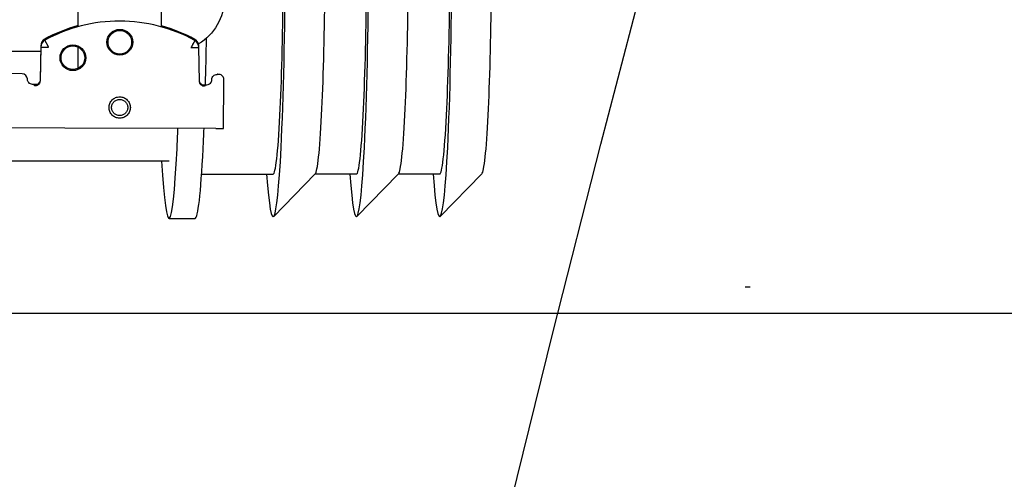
# Model space of a CAD drawing. Header units: millimetres. Extents: x 42924 to 92944, y -369470 to -179866.
# Tile 144 of 256: x 60337 to 60356, y -180945 to -180936. Entities that reach past the tile are written whole.
import ezdxf

# ---------------------------------------------------------------- set-up
doc = ezdxf.new("R2010")
doc.units = ezdxf.units.MM
doc.linetypes.add('DASHDOT', pattern=[25.4, 12.7, -6.35, 0, -6.35])
doc.layers.get('0').update_dxf_attribs({"color": 8})
for name, color, linetype in [('!! 0_ Istn-sciany', 8, 'Continuous'), ('!! 0_Osie', 8, 'DASHDOT'), ('0-osie-liniA', 8, 'DASHDOT')]:
    doc.layers.add(name, color=color, linetype=linetype)
doc.layers.add('!!_@ wypos sanit nd', color=8, linetype='Continuous', plot=False)
doc.layers.add('E_SAP_ZASIĘG', color=150, linetype='Continuous', plot=False)

# ---------------------------------------------------------------- blocks, each defined once
blk = doc.blocks.new('A$Cff2eaf8b')
for points in [[(-0.24945, 0.09108), (-0.24147, 0.09927)], [(-0.24136, 0.09113), (-0.23342, 0.09113), (-0.22548, 0.09927)], [(-0.22538, 0.09113), (-0.21743, 0.09113), (-0.2095, 0.09927)], [(-0.18941, 0.09963), (-0.19441, 0.09963)], [(-0.19567, 0.09113), (-0.20939, 0.09113)], [(-0.18941, 0.08863), (-0.04454, 0.08863), (-0.04035, 0.08853), (-0.03617, 0.08824), (-0.032, 0.08775), (-0.02786, 0.08707), (-0.02376, 0.08619), (-0.0197, 0.08513), (-0.0157, 0.08388), (-0.01176, 0.08244), (-0.00789, 0.08082), (-0.0041, 0.07902), (-0.0004, 0.07705), (0.0032, 0.0749), (0.0067, 0.0726), (0.01009, 0.07012), (0.01337, 0.0675)], [(-0.19839, 0.08237), (-0.11148, 0.08219)], [(-0.19594, 0.07411), (-0.19609, 0.07411), (-0.19639, 0.07411), (-0.19593, 0.07402), (-0.19578, 0.07396), (-0.19564, 0.07387), (-0.19551, 0.07376), (-0.1954, 0.07363), (-0.19532, 0.07349), (-0.19526, 0.07333), (-0.19523, 0.07317)], [(-0.16479, 0.06647), (-0.16466, 0.07302), (-0.16465, 0.07318), (-0.16461, 0.07333), (-0.16454, 0.07348), (-0.16445, 0.07361), (-0.16435, 0.07373), (-0.16422, 0.07383), (-0.16409, 0.07391), (-0.16394, 0.07396), (-0.16349, 0.07404), (-0.1638, 0.07405), (-0.16395, 0.07405)], [(-0.172, 0.07079), (-0.172, 0.06674)], [(0.16493, 0.0675), (-0.16477, 0.0675)], [(-0.172, 0.06279), (-0.172, -0.00182)]]:
    blk.add_lwpolyline(points)
for points in [[(-0.19989, 0.08236), (-0.19995, 0.07336, 0.009369), (-0.19994, 0.07293), (-0.19992, 0.07276), (-0.19986, 0.07259), (-0.19979, 0.07243), (-0.19968, 0.07229), (-0.19955, 0.07217), (-0.19941, 0.07208), (-0.19924, 0.07201), (-0.19908, 0.07197), (-0.19895, 0.07196), (-0.1988, 0.07196)], [(-0.16413, 0.07389), (-0.16324, 0.07389), (-0.16303, 0.07386), (-0.16283, 0.0738), (-0.16264, 0.07369), (-0.16249, 0.07354), (-0.16237, 0.07337), (-0.16228, 0.07317), (-0.16225, 0.07297, 0.002299), (-0.16224, 0.07285, 0.40455), (-0.16124, 0.07188), (-0.11145, 0.07178)], [(-0.19576, 0.07395), (-0.19665, 0.07395, 0.282591), (-0.19754, 0.0734), (-0.19758, 0.07331), (-0.19761, 0.0732), (-0.19763, 0.07311), (-0.19764, 0.07296, -0.415352), (-0.19865, 0.07196)], [(-0.19623, 0.07426), (-0.19588, 0.0742), (-0.19555, 0.07399), (-0.19533, 0.07367), (-0.19523, 0.07332), (-0.19513, 0.06676), (-0.19513, 0.0667, 0.265347), (-0.19435, 0.06544, 0.125711), (-0.17997, 0.06173, 0.125711), (-0.16558, 0.06538, 0.26954), (-0.1648, 0.06667), (-0.16467, 0.07322), (-0.16464, 0.07344), (-0.16456, 0.07365), (-0.16444, 0.07383), (-0.16428, 0.07399), (-0.1641, 0.0741), (-0.16389, 0.07417), (-0.16368, 0.0742)], [(-0.19513, 0.06651), (-0.19511, 0.06632), (-0.19509, 0.06622), (-0.19506, 0.06612), (-0.19503, 0.06602), (-0.19498, 0.06592), (-0.19493, 0.06582), (-0.19488, 0.06573), (-0.19482, 0.06564), (-0.19475, 0.06556), (-0.19468, 0.06548), (-0.1946, 0.06541), (-0.19452, 0.06535), (-0.19443, 0.06529), (-0.19434, 0.06524), (-0.19358, 0.06483), (-0.19281, 0.06445), (-0.19203, 0.0641), (-0.19125, 0.06376), (-0.19045, 0.06345), (-0.18964, 0.06316), (-0.18882, 0.06289), (-0.188, 0.06265), (-0.188, -0.01362, 0.414214)], [(-0.172, 0.0626), (-0.17117, 0.06284), (-0.17034, 0.0631), (-0.16952, 0.06339), (-0.16872, 0.0637), (-0.16792, 0.06404), (-0.16713, 0.06439), (-0.16635, 0.06477), (-0.16558, 0.06518), (-0.16557, 0.06518, 0.269546), (-0.16479, 0.06647)], [(-0.15993, -0.0325), (-0.17249, -0.0325, 0.405519), (-0.172, -0.032), (-0.172, -0.0313, 0.414214), (-0.1725, -0.0308), (-0.1875, -0.0308, 0.414214), (-0.188, -0.0313), (-0.188, -0.032, 0.405519), (-0.18751, -0.0325), (-0.19, -0.0325, -0.414214), (-0.2, -0.0225), (-0.2, 0.0575, -0.266001), (-0.19506, 0.06612)]]:
    blk.add_lwpolyline(points, format="xyb")
for points in [[(-0.17994, 0.08038), (-0.17974, 0.08037), (-0.17954, 0.08034), (-0.17935, 0.08029), (-0.17916, 0.08022), (-0.17897, 0.08013), (-0.1788, 0.08003), (-0.17864, 0.07991), (-0.17849, 0.07978), (-0.17836, 0.07963), (-0.17824, 0.07947), (-0.17814, 0.07929), (-0.17805, 0.07911), (-0.17798, 0.07892), (-0.17793, 0.07873), (-0.17791, 0.07853), (-0.1779, 0.07833), (-0.17791, 0.07813), (-0.17794, 0.07793), (-0.17799, 0.07773), (-0.17805, 0.07754), (-0.17814, 0.07736), (-0.17824, 0.07719), (-0.17836, 0.07703), (-0.1785, 0.07688), (-0.17865, 0.07675), (-0.17881, 0.07663), (-0.17898, 0.07652), (-0.17916, 0.07644), (-0.17935, 0.07637), (-0.17955, 0.07632), (-0.17975, 0.07629), (-0.17995, 0.07628), (-0.18015, 0.07629), (-0.18035, 0.07632), (-0.18054, 0.07637), (-0.18073, 0.07644), (-0.18091, 0.07653), (-0.18109, 0.07663), (-0.18125, 0.07675), (-0.18139, 0.07689), (-0.18153, 0.07704), (-0.18165, 0.0772), (-0.18175, 0.07737), (-0.18184, 0.07755), (-0.1819, 0.07774), (-0.18195, 0.07794), (-0.18198, 0.07813), (-0.18199, 0.07834), (-0.18198, 0.07854), (-0.18195, 0.07873), (-0.1819, 0.07893), (-0.18183, 0.07912), (-0.18175, 0.0793), (-0.18164, 0.07947), (-0.18152, 0.07963), (-0.18139, 0.07978), (-0.18124, 0.07992), (-0.18108, 0.08004), (-0.18091, 0.08014), (-0.18072, 0.08022), (-0.18053, 0.08029), (-0.18034, 0.08034), (-0.18014, 0.08037)], [(-0.17994, 0.07987), (-0.17979, 0.07987), (-0.17964, 0.07984), (-0.17949, 0.07981), (-0.17935, 0.07976), (-0.17921, 0.07969), (-0.17908, 0.07961), (-0.17896, 0.07952), (-0.17885, 0.07942), (-0.17874, 0.07931), (-0.17865, 0.07918), (-0.17858, 0.07905), (-0.17851, 0.07892), (-0.17846, 0.07877), (-0.17842, 0.07862), (-0.1784, 0.07847), (-0.17839, 0.07832), (-0.1784, 0.07817), (-0.17842, 0.07802), (-0.17846, 0.07787), (-0.17851, 0.07773), (-0.17858, 0.07759), (-0.17866, 0.07746), (-0.17875, 0.07734), (-0.17885, 0.07723), (-0.17896, 0.07712), (-0.17909, 0.07703), (-0.17922, 0.07696), (-0.17935, 0.07689), (-0.1795, 0.07684), (-0.17964, 0.0768), (-0.1798, 0.07678), (-0.17995, 0.07677), (-0.1801, 0.07678), (-0.18025, 0.07681), (-0.1804, 0.07684), (-0.18054, 0.07689), (-0.18068, 0.07696), (-0.18081, 0.07704), (-0.18093, 0.07713), (-0.18104, 0.07723), (-0.18114, 0.07734), (-0.18123, 0.07747), (-0.18131, 0.0776), (-0.18138, 0.07773), (-0.18143, 0.07788), (-0.18146, 0.07803), (-0.18149, 0.07818), (-0.18149, 0.07833), (-0.18149, 0.07848), (-0.18146, 0.07863), (-0.18143, 0.07878), (-0.18137, 0.07892), (-0.18131, 0.07906), (-0.18123, 0.07919), (-0.18114, 0.07931), (-0.18104, 0.07942), (-0.18092, 0.07952), (-0.1808, 0.07962), (-0.18067, 0.07969), (-0.18053, 0.07976), (-0.18039, 0.07981), (-0.18024, 0.07985), (-0.18009, 0.07987)]]:
    blk.add_lwpolyline(points, close=True)
for points in [[(-0.19436, 0.06548), (-0.19435, 0.06548), (-0.19435, 0.06548), (-0.19435, 0.06548), (-0.19435, 0.06548), (-0.19435, 0.06548), (-0.19435, 0.06548), (-0.19435, 0.06548), (-0.19435, 0.06548), (-0.19435, 0.06548), (-0.19435, 0.06548), (-0.19435, 0.06548), (-0.19435, 0.06548), (-0.19435, 0.06548), (-0.19435, 0.06548), (-0.19435, 0.06548), (-0.19435, 0.06548), (-0.19435, 0.06548), (-0.19435, 0.06548), (-0.19435, 0.06549), (-0.19435, 0.06549), (-0.19435, 0.06549), (-0.19435, 0.06549), (-0.19435, 0.06549), (-0.19435, 0.06549), (-0.19435, 0.0655), (-0.19435, 0.0655), (-0.19434, 0.0655), (-0.19434, 0.06551), (-0.19434, 0.06551), (-0.19434, 0.06552), (-0.19433, 0.06552), (-0.19433, 0.06553), (-0.19433, 0.06553), (-0.19433, 0.06554), (-0.19432, 0.06554), (-0.19432, 0.06555), (-0.19432, 0.06555), (-0.19432, 0.06556), (-0.19431, 0.06556), (-0.19431, 0.06557), (-0.19431, 0.06558), (-0.1943, 0.06558), (-0.1943, 0.06559), (-0.19429, 0.0656), (-0.19429, 0.06561), (-0.19429, 0.06561), (-0.19428, 0.06562), (-0.19428, 0.06563), (-0.19427, 0.06564), (-0.19427, 0.06565), (-0.19426, 0.06566), (-0.19426, 0.06566), (-0.19425, 0.06567), (-0.19425, 0.06568), (-0.19424, 0.06569), (-0.19424, 0.0657), (-0.19423, 0.06571), (-0.19423, 0.06572), (-0.19422, 0.06573), (-0.19422, 0.06574), (-0.19421, 0.06575), (-0.1942, 0.06576), (-0.1942, 0.06578), (-0.19419, 0.06579), (-0.19419, 0.0658), (-0.19418, 0.06581), (-0.19417, 0.06582), (-0.19417, 0.06583), (-0.19416, 0.06585), (-0.19415, 0.06586), (-0.19414, 0.06588), (-0.19413, 0.06591), (-0.19411, 0.06594), (-0.1941, 0.06596), (-0.19408, 0.06599), (-0.19407, 0.06602), (-0.19405, 0.06605), (-0.19395, 0.06623), (-0.19393, 0.06626), (-0.1939, 0.06633), (-0.19388, 0.06636), (-0.19386, 0.0664), (-0.19384, 0.06643), (-0.19382, 0.06646), (-0.1938, 0.0665), (-0.19378, 0.06653), (-0.19377, 0.06657), (-0.19376, 0.06659), (-0.19375, 0.0666), (-0.19375, 0.0666), (-0.19374, 0.06662), (-0.19373, 0.06663), (-0.19372, 0.06664), (-0.19372, 0.06665), (-0.19371, 0.06666), (-0.19371, 0.06667), (-0.19371, 0.06667), (-0.1937, 0.06668), (-0.1937, 0.06668), (-0.1937, 0.06668), (-0.1937, 0.06669), (-0.1937, 0.06669), (-0.1937, 0.0667), (-0.19369, 0.06671), (-0.19369, 0.06671), (-0.19369, 0.06672), (-0.19368, 0.06672), (-0.19368, 0.06672), (-0.19368, 0.06673), (-0.19367, 0.06673), (-0.19367, 0.06674), (-0.19367, 0.06674), (-0.19366, 0.06674), (-0.19365, 0.06675), (-0.19365, 0.06675), (-0.19364, 0.06676), (-0.19364, 0.06676), (-0.19364, 0.06676), (-0.19364, 0.06677), (-0.19363, 0.06677), (-0.19363, 0.06678), (-0.19363, 0.06678), (-0.19363, 0.06678), (-0.19363, 0.06679), (-0.19363, 0.06679), (-0.19363, 0.0668), (-0.19363, 0.0668), (-0.19363, 0.06681), (-0.19364, 0.06681), (-0.19364, 0.06681), (-0.19364, 0.06682), (-0.19364, 0.06682), (-0.19364, 0.06682), (-0.19365, 0.06682), (-0.19365, 0.06682), (-0.19365, 0.06682), (-0.19365, 0.06682), (-0.19365, 0.06682), (-0.19366, 0.06682), (-0.19366, 0.06682), (-0.19366, 0.06682), (-0.19366, 0.06682), (-0.19366, 0.06682), (-0.19367, 0.06682), (-0.19367, 0.06682), (-0.19367, 0.06682), (-0.19367, 0.06682), (-0.19367, 0.06682), (-0.19368, 0.06682), (-0.19368, 0.06682), (-0.19369, 0.06682), (-0.19369, 0.06682), (-0.19369, 0.06681), (-0.1937, 0.06681), (-0.1937, 0.06681), (-0.19371, 0.06681), (-0.19371, 0.06681), (-0.19371, 0.06681), (-0.19371, 0.06681), (-0.19372, 0.0668), (-0.19372, 0.0668), (-0.19373, 0.0668), (-0.19373, 0.0668), (-0.19374, 0.0668), (-0.19374, 0.0668), (-0.19374, 0.0668), (-0.19375, 0.0668), (-0.19375, 0.06681), (-0.19376, 0.06681), (-0.19376, 0.06681), (-0.19377, 0.06681), (-0.19377, 0.06681), (-0.19377, 0.06681), (-0.19377, 0.06681), (-0.19378, 0.06681), (-0.19378, 0.06681), (-0.19378, 0.06681), (-0.19378, 0.06681), (-0.19379, 0.06681), (-0.19379, 0.06681), (-0.19379, 0.06681), (-0.19379, 0.06681), (-0.1938, 0.06681), (-0.1938, 0.06681), (-0.19381, 0.06681), (-0.19381, 0.06681), (-0.19382, 0.06681), (-0.19383, 0.06681), (-0.19383, 0.06681), (-0.19384, 0.06681), (-0.19385, 0.06681), (-0.19385, 0.06681), (-0.19386, 0.06681), (-0.19387, 0.06681), (-0.19388, 0.06681), (-0.19389, 0.06681), (-0.19389, 0.0668), (-0.1939, 0.0668), (-0.19391, 0.0668), (-0.19392, 0.0668), (-0.19397, 0.0668), (-0.19398, 0.0668), (-0.19399, 0.0668), (-0.194, 0.0668), (-0.19401, 0.0668), (-0.19402, 0.0668), (-0.19403, 0.0668), (-0.19405, 0.0668), (-0.19406, 0.0668), (-0.19407, 0.0668), (-0.19408, 0.0668), (-0.19409, 0.0668), (-0.1941, 0.0668), (-0.19412, 0.0668), (-0.19417, 0.0668), (-0.19419, 0.0668), (-0.19421, 0.0668), (-0.19424, 0.0668), (-0.19426, 0.0668), (-0.19429, 0.0668), (-0.19431, 0.0668), (-0.19433, 0.0668), (-0.19436, 0.0668), (-0.19438, 0.06679), (-0.19455, 0.06679), (-0.19457, 0.06679), (-0.19459, 0.06679), (-0.19461, 0.06679), (-0.19463, 0.06679), (-0.19464, 0.06679), (-0.19465, 0.06679), (-0.19466, 0.06679), (-0.19467, 0.06679), (-0.19468, 0.06679), (-0.19469, 0.06679), (-0.1947, 0.06679), (-0.19471, 0.06679), (-0.19472, 0.06679), (-0.19473, 0.06679), (-0.19474, 0.06679), (-0.19474, 0.06679), (-0.19475, 0.06679), (-0.19476, 0.06679), (-0.19477, 0.06679), (-0.19478, 0.06679), (-0.19479, 0.06679), (-0.1948, 0.06679), (-0.1948, 0.06679), (-0.19481, 0.06679), (-0.19482, 0.06678), (-0.19483, 0.06678), (-0.19484, 0.06678), (-0.19484, 0.06678), (-0.19485, 0.06678), (-0.19486, 0.06678), (-0.19487, 0.06678), (-0.19487, 0.06678), (-0.19488, 0.06678), (-0.19489, 0.06678), (-0.1949, 0.06678), (-0.1949, 0.06678), (-0.19491, 0.06678), (-0.19492, 0.06678), (-0.19492, 0.06678), (-0.19493, 0.06678), (-0.19494, 0.06678), (-0.19494, 0.06678), (-0.19495, 0.06678), (-0.19496, 0.06678), (-0.19496, 0.06678), (-0.19497, 0.06678), (-0.19499, 0.06678), (-0.19499, 0.06678), (-0.195, 0.06678), (-0.195, 0.06678), (-0.19501, 0.06678), (-0.19501, 0.06678), (-0.19502, 0.06678), (-0.19502, 0.06678), (-0.19503, 0.06678), (-0.19503, 0.06678), (-0.19504, 0.06678), (-0.19504, 0.06678), (-0.19505, 0.06678), (-0.19505, 0.06678), (-0.19505, 0.06678), (-0.19506, 0.06678), (-0.19506, 0.06678), (-0.19507, 0.06678), (-0.19507, 0.06678), (-0.19507, 0.06678), (-0.19508, 0.06678), (-0.19508, 0.06678), (-0.19508, 0.06678), (-0.19509, 0.06678), (-0.19509, 0.06678), (-0.19509, 0.06678), (-0.1951, 0.06678), (-0.1951, 0.06678), (-0.1951, 0.06678), (-0.19511, 0.06678), (-0.19511, 0.06678), (-0.19511, 0.06678), (-0.19511, 0.06678), (-0.19511, 0.06678), (-0.19512, 0.06678), (-0.19512, 0.06678), (-0.19512, 0.06678), (-0.19512, 0.06678), (-0.19512, 0.06678), (-0.19512, 0.06678), (-0.19513, 0.06678), (-0.19513, 0.06677), (-0.19513, 0.06677), (-0.19513, 0.06677), (-0.19513, 0.06677), (-0.19513, 0.06677), (-0.19513, 0.06677), (-0.19513, 0.06677), (-0.19513, 0.06677), (-0.19513, 0.06677), (-0.19513, 0.06677), (-0.19513, 0.06677), (-0.19513, 0.06677), (-0.19513, 0.06677), (-0.19513, 0.06677), (-0.19513, 0.06677), (-0.19513, 0.06678), (-0.19513, 0.06678), (-0.19513, 0.06678), (-0.19513, 0.06678), (-0.19513, 0.06678), (-0.19513, 0.06678), (-0.19513, 0.06678), (-0.19513, 0.06678), (-0.19513, 0.06678), (-0.19513, 0.06678), (-0.19513, 0.06678), (-0.19513, 0.06678), (-0.19513, 0.06678), (-0.19513, 0.06678), (-0.19513, 0.06678), (-0.19513, 0.06677), (-0.19513, 0.06677, 0.269547)], [(-0.1648, 0.06671), (-0.16481, 0.06671), (-0.16485, 0.06672), (-0.16497, 0.06672), (-0.16603, 0.06675), (-0.16612, 0.06675), (-0.16616, 0.06675), (-0.1662, 0.06675), (-0.16623, 0.06676), (-0.16627, 0.06677), (-0.1663, 0.06675), (-0.1663, 0.06672), (-0.16628, 0.0667), (-0.16625, 0.06667), (-0.16623, 0.06663), (-0.16622, 0.0666), (-0.1662, 0.06657), (-0.16561, 0.06549), (-0.1656, 0.06545), (-0.16558, 0.06542, 0.269546)]]:
    blk.add_lwpolyline(points, format="xyb", close=True)
for centre, radius in [((-0.17096, 0.06877), 0.00247), ((-0.17096, 0.06877), 0.00227), ((-0.17997, 0.06579), 0.00247), ((-0.17997, 0.06579), 0.00227)]:
    blk.add_circle(centre, radius)
for centre, major_axis, ratio, start_param, end_param in [((-0.18941, 0.04363), (0, 0.056), 0.04256, 5.645661, 6.988802), ((-0.24136, 0.04363), (0, 0.0557), 0.04256, 5.733752, 6.988802), ((-0.22538, 0.04363), (0, 0.0557), 0.04256, 5.733752, 6.988802), ((-0.20939, 0.04363), (0, 0.0557), 0.04256, 5.733752, 6.988802), ((-0.19441, 0.04363), (0, 0.056), 0.04256, 0, 0.705617), ((-0.24936, 0.04363), (0, 0.0475), 0.04256, 0.043665, 0.705617), ((-0.24136, 0.04363), (0, 0.0475), 0.04256, 0, 0.705617), ((-0.23337, 0.04363), (0, 0.0475), 0.04256, 0.043665, 0.705617), ((-0.22538, 0.04363), (0, 0.0475), 0.04256, 0, 0.705617), ((-0.21739, 0.04363), (0, 0.0475), 0.04256, 0.043665, 0.705617), ((-0.20939, 0.04363), (0, 0.0475), 0.04256, 0, 0.705617), ((-0.24136, 0.04363), (0, 0.0557), 0.04256, 0.705617, 3.691026), ((-0.22538, 0.04363), (0, 0.0557), 0.04256, 0.705617, 3.691026), ((-0.20939, 0.04363), (0, 0.0557), 0.04256, 0.705617, 3.691026), ((-0.19441, 0.04363), (0, 0.056), 0.04256, 0.705617, 0.806963), ((-0.18941, 0.04363), (0, 0.056), 0.04256, 0.705617, 0.807212), ((-0.19839, 0.08235), (-0.0015, 0), 0.008726, 4.712674, 6.283151), ((-0.24936, 0.04363), (0, 0.0475), 0.04256, 0.705617, 3.097928), ((-0.24136, 0.04363), (0, 0.0475), 0.04256, 0.705617, 3.141593), ((-0.23337, 0.04363), (0, 0.0475), 0.04256, 0.705617, 3.097928), ((-0.22538, 0.04363), (0, 0.0475), 0.04256, 0.705617, 3.141593), ((-0.21739, 0.04363), (0, 0.0475), 0.04256, 0.705617, 3.097928), ((-0.20939, 0.04363), (0, 0.0475), 0.04256, 0.705617, 3.141593), ((-0.19664, 0.07495), (-0.000002, -0.001), 0.000289, 6.274459, 6.283185), ((-0.19441, 0.04363), (0, 0.056), 0.04256, 0.998527, 1.179108), ((-0.16324, 0.07489), (-0.000002, -0.001), 0.000289, 6.274459, 6.283185), ((-0.19879, 0.07296), (-0.000011, -0.001), 0.706875, 0, 0.012337), ((-0.19844, 0.07196), (-0.000501, 0.000001), 0.008726, 0.786107, 1.14947), ((-0.19864, 0.07296), (-0.000006, -0.001), 0.408573, 0, 0.00956), ((-0.19463, 0.06658), (-0.0005, -0.000008), 0.017454, 0, 0.000137), ((-0.1653, 0.06668), (0.0005, -0.00001), 0.000006, 6.282744, 6.283185)]:
    blk.add_ellipse(centre, major_axis=major_axis, ratio=ratio, start_param=start_param, end_param=end_param)
blk = doc.blocks.new('BLOK OSI')
at = {"layer": '0-osie-liniA', "ltscale": 5}
blk.add_lwpolyline([(48639.258, -194702.088), (55442.285, -194702.088)], dxfattribs=at)

msp = doc.modelspace()

# ---------------------------------------------------------------- linework, layer by layer
at = {"layer": '!! 0_ Istn-sciany'}
msp.add_lwpolyline([(60216.56735, -180941.3878), (60472.56735, -180941.3878)], dxfattribs=at)
at = {"layer": 'E_SAP_ZASIĘG'}
for centre in [(60076.8218, -181088.08994), (60928.90732, -181088.08994)]:
    msp.add_circle(centre, 600, dxfattribs=at)

# ---------------------------------------------------------------- block references
at = {"layer": '!! 0_Osie'}
msp.add_blockref('BLOK OSI', (8819.85593, 13761.2005), dxfattribs=at)
at = {"layer": '!!_@ wypos sanit nd', "xscale": 100, "yscale": 100, "zscale": 100, "rotation": 180}
msp.add_blockref('A$Cff2eaf8b', (60320.56716, -180929.6058), dxfattribs=at)

doc.saveas('drawing.dxf')
